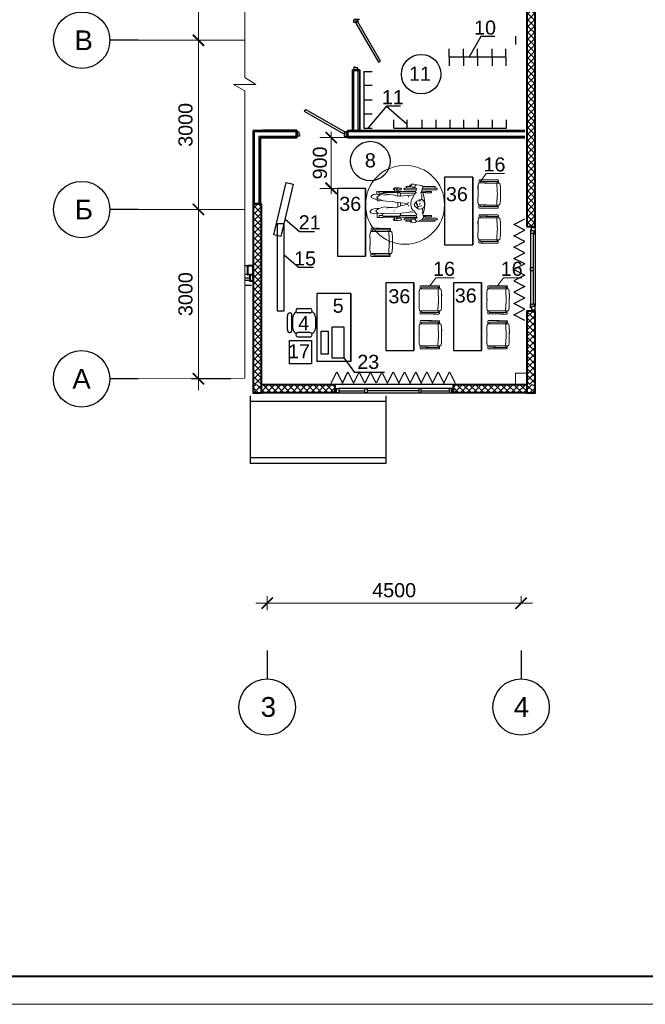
# Model space of a CAD drawing. Header units: millimetres. Extents: x -196128 to 208212, y -130136 to -51046.
# Tile 11 of 17: x -88632 to -77542, y -93046 to -75597. Entities that reach past the tile are written whole.
import ezdxf

# ---------------------------------------------------------------- set-up
doc = ezdxf.new("R2010")
doc.units = ezdxf.units.MM
for name, pattern in [('ACAD_ISO10W100', [18, 12, -3, 0, -3]), ('AUSGEZOGEN', [0]), ('GOST2.303 5', [24, 20, -1.5, 1, -1.5])]:
    doc.linetypes.add(name, pattern=pattern)
for name, color, linetype, lineweight in [('00ОС-108-Баз-Оформление', 7, 'Continuous', 25), ('АР-Стены', 7, 'Continuous', 50), ('Ме', 7, 'Continuous', 30), ('МЕБЕЛЬ столы', 7, 'Continuous', 30), ('перегородки', 7, 'Continuous', 30), ('размерв', 7, 'Continuous', 13), ('Столики', 7, 'Continuous', 30), ('Электро', 1, 'Continuous', 30)]:
    doc.layers.add(name, color=color, linetype=linetype, lineweight=lineweight)
for name, color, linetype in [('1 Оси', 7, 'Continuous'), ('Annotation - Text', 7, 'Continuous'), ('Furniture & Equipment', 7, 'Continuous'), ('двери', 7, 'Continuous'), ('окна', 7, 'Continuous'), ('осевые размеры', 7, 'Continuous'), ('ТХ выноски размеры', 7, 'Continuous'), ('экспликация', 7, 'Continuous')]:
    doc.layers.add(name, color=color, linetype=linetype)
doc.styles.add('GENERATED_STYLE_1', font='arial.ttf')
doc.styles.get("Standard").update_dxf_attribs({"font": 'arial.ttf'})
doc.styles.add('Главн', font='arial.ttf')
doc.styles.add('стиль1', font='arial.ttf', dxfattribs={"height": 250})
doc.linetypes.add('GOST2.303 3', pattern='A,0.001,[1,GOST 2.303-68.shx,S=1,R=0,X=0,Y=0],-26', length=26.001)
doc.dimstyles.new('СТИЛЬ__2', dxfattribs={"dimtxt": 250, "dimasz": 2, "dimexe": 2, "dimexo": 1, "dimgap": 0.7, "dimtad": 1, "dimdec": 0, "dimdsep": 46, "dimtxsty": 'стиль1', "dimblk": 'ARCHTICK', "dimcen": -0.09, "dimdle": 1, "dimclrd": 7, "dimclre": 7, "dimclrt": 7, "dimadec": 0, "dimazin": 2, "dimtfac": 1, "dimtdec": 0, "dimtmove": 0, "dimatfit": 3, "dimldrblk": 'ARCHTICK', "dimfxl": 1, "dimtolj": 1, "dimtzin": 0, "dimlwd": 9, "dimlwe": 9, "dimarcsym": 0})

# ---------------------------------------------------------------- blocks, each defined once
blk = doc.blocks.new('РАМ А2')
at = {"color": 0, "linetype": 'ByBlock', "lineweight": 40}
blk.add_line((-202463, 363068), (-145563, 363068), dxfattribs=at)
at = {"color": 0, "linetype": 'ByBlock', "lineweight": 20}
blk.add_line((-204463, 362568), (-145063, 362568), dxfattribs=at)
blk = doc.blocks.new('_ArchTick')
at = {"color": 0, "linetype": 'ByBlock', "const_width": 0.15}
blk.add_lwpolyline([(-0.5, -0.5), (0.5, 0.5)], dxfattribs=at)
blk = doc.blocks.new('*D43')
at = {"layer": 'Defpoints', "color": 0, "ltscale": 100, "transparency": 16777216}
for p in [(-84244, -85711), (-84244, -85937), (-79744, -86057)]:
    blk.add_point(p, dxfattribs=at)
at = {"layer": 'осевые размеры', "color": 7, "lineweight": 9, "ltscale": 100, "transparency": 16777216}
for p, q in [((-84244, -85811), (-84244, -86062)), ((-79744, -85957), (-79744, -85812)), ((-79544, -85937), (-84444, -85937))]:
    blk.add_line(p, q, dxfattribs=at)
at = {"layer": 'осевые размеры', "color": 7, "lineweight": 9, "ltscale": 100, "transparency": 16777216, "xscale": 200, "yscale": 200, "zscale": 200, "rotation": 180}
blk.add_blockref('_ArchTick', (-84244, -85937), dxfattribs=at)
at = {"layer": 'осевые размеры', "color": 7, "lineweight": 9, "ltscale": 100, "transparency": 16777216, "xscale": 200, "yscale": 200, "zscale": 200}
blk.add_blockref('_ArchTick', (-79744, -85937), dxfattribs=at)
at = {"layer": 'осевые размеры', "color": 7, "ltscale": 100, "transparency": 16777216, "insert": (-81994, -85709), "char_height": 250, "attachment_point": 5, "style": 'стиль1'}
blk.add_mtext('\\A1;4500', dxfattribs=at)
blk = doc.blocks.new('д 9')
at = {"layer": 'двери'}
for p, q in [((111184, 121060), (111184, 121160)), ((112094, 121060), (112094, 121160)), ((112094, 121060), (112094, 121160)), ((112094, 121060), (112094, 121160))]:
    blk.add_line(p, q, dxfattribs=at)
at = {"layer": 'двери', "ltscale": 100}
blk.add_lwpolyline([(112024, 121099), (111331, 121499), (111351, 121534), (112044, 121134)], close=True, dxfattribs=at)
for points in [[(111199, 121060), (111199, 121134), (111232, 121134), (111232, 121092), (111244, 121092), (111244, 121060), (111199, 121060)], [(112079, 121060), (112079, 121134), (112046, 121134), (112046, 121092), (112034, 121092), (112034, 121060), (112079, 121060)]]:
    blk.add_lwpolyline(points, dxfattribs=at)
blk = doc.blocks.new('ок21')
at = {"ltscale": 100}
blk.add_line((-161078, -59169), (-160158, -59169), dxfattribs=at)
for points in [[(-161658, -59129), (-161618, -59129), (-161618, -59209), (-161658, -59209), (-161658, -59129)], [(-161118, -59169), (-161618, -59169), (-161618, -59129), (-159658, -59129), (-159658, -59169), (-160118, -59169)], [(-161118, -59129), (-161078, -59129), (-161078, -59209), (-161118, -59209), (-161118, -59129)], [(-160118, -59129), (-160158, -59129), (-160158, -59209), (-160118, -59209), (-160118, -59129)], [(-159618, -59129), (-159658, -59129), (-159658, -59209), (-159618, -59209), (-159618, -59129)]]:
    blk.add_lwpolyline(points, dxfattribs=at)
blk = doc.blocks.new('ок15')
at = {"layer": 'окна', "lineweight": 25, "ltscale": 100}
for p, q in [((-144204, -48109), (-144140, -48109)), ((-144204, -48189), (-144204, -48129)), ((-144204, -48129), (-144140, -48129)), ((-144140, -48129), (-144140, -48195)), ((-144222, -48169), (-144222, -48229)), ((-144204, -48169), (-144222, -48169)), ((-144222, -48229), (-144174, -48229)), ((-144158, -48189), (-144204, -48189)), ((-144176, -48245), (-144158, -48245)), ((-144158, -48245), (-144158, -48189)), ((-144140, -48195), (-144158, -48195)), ((-144222, -48894), (-144222, -48834)), ((-144222, -48834), (-144176, -48834)), ((-144176, -48894), (-144222, -48894)), ((-144222, -49549), (-144222, -49489)), ((-144222, -49489), (-144176, -49489)), ((-144204, -49549), (-144222, -49549)), ((-144158, -49529), (-144204, -49529)), ((-144204, -49529), (-144204, -49589)), ((-144176, -49473), (-144158, -49473)), ((-144158, -49473), (-144158, -49529)), ((-144140, -49523), (-144158, -49523)), ((-144140, -49589), (-144140, -49523)), ((-144130, -49609), (-144255, -49609)), ((-144204, -49589), (-144140, -49589))]:
    blk.add_line(p, q, dxfattribs=at)
at = {"layer": 'окна', "ltscale": 100}
for p, q in [((-144222, -48229), (-144222, -49499)), ((-144176, -48229), (-144176, -49489)), ((-144140, -48195), (-144140, -49523))]:
    blk.add_line(p, q, dxfattribs=at)
blk = doc.blocks.new('A$C2FF35B7C')
at = {"layer": 'Furniture & Equipment', "color": 7, "linetype": 'Continuous', "const_width": 0.18}
for points in [[(0.09, 3.89), (0.5, 3.89)], [(0.11, 0.45), (0.09, 3.89)], [(0.5, 3.65), (0.36, 3.65)], [(0.36, 3.65), (0.38, 0.45)], [(0.5, 3.89), (0.58, 3.87)], [(0.58, 3.68), (0.5, 3.65)], [(0.58, 3.87), (0.63, 3.81)], [(0.63, 3.74), (0.58, 3.68)], [(0.63, 3.81), (0.63, 3.74)], [(0.64, 3.95), (1.11, 4.08)], [(0.66, 0.23), (0.64, 3.95)], [(1.11, 4.08), (1.74, 4.08)], [(1.74, 4.08), (2.59, 4.05)], [(2.59, 4.05), (3.43, 4.09)], [(3.43, 4.09), (4.07, 4.09)], [(4.07, 4.09), (4.54, 3.97)], [(4.54, 3.97), (4.56, 0.25)], [(4.55, 3.83), (4.6, 3.89)], [(4.55, 3.76), (4.55, 3.83)], [(4.6, 3.7), (4.55, 3.76)], [(4.6, 3.89), (4.68, 3.91)], [(4.68, 3.68), (4.6, 3.7)], [(4.68, 3.91), (5.09, 3.91)], [(4.82, 3.68), (4.68, 3.68)], [(4.84, 0.48), (4.82, 3.68)], [(5.09, 3.91), (5.11, 0.48)], [(0.38, 0.45), (0.11, 0.45)], [(0.52, 0.45), (0.47, 0.46), (0.42, 0.49), (0.39, 0.53), (0.38, 0.57), (0.39, 0.62), (0.42, 0.66), (0.46, 0.68), (0.52, 0.69)], [(0.52, 0.69), (0.57, 0.68), (0.61, 0.66), (0.64, 0.62), (0.65, 0.57), (0.64, 0.53), (0.61, 0.49), (0.57, 0.46), (0.52, 0.45)], [(0.66, 0.69), (0.65, 0.68)], [(0.67, 0.71), (0.66, 0.7)], [(0.66, 0.7), (0.66, 0.69)], [(1.11, 0.13), (0.66, 0.23)], [(0.68, 0.72), (0.67, 0.72)], [(0.67, 0.72), (0.67, 0.71)], [(0.69, 0.73), (0.68, 0.72)], [(0.71, 0.73), (0.69, 0.73)], [(0.72, 0.73), (0.71, 0.73)], [(0.73, 0.73), (0.72, 0.73)], [(1.07, 0.73), (0.73, 0.73)], [(2.39, 0.65), (1.07, 0.73)], [(1.68, 0.09), (1.11, 0.13)], [(2.61, 0.1), (1.68, 0.09)], [(2.82, 0.65), (2.39, 0.65)], [(3.54, 0.1), (2.61, 0.1)], [(4.14, 0.75), (2.82, 0.65)], [(4.11, 0.14), (3.54, 0.1)], [(4.56, 0.25), (4.11, 0.14)], [(4.49, 0.76), (4.14, 0.75)], [(4.5, 0.76), (4.49, 0.76)], [(4.51, 0.75), (4.5, 0.76)], [(4.52, 0.75), (4.51, 0.75)], [(4.53, 0.74), (4.52, 0.75)], [(4.54, 0.74), (4.53, 0.74)], [(4.55, 0.73), (4.54, 0.74)], [(4.56, 0.72), (4.55, 0.73)], [(4.7, 0.48), (4.65, 0.49), (4.6, 0.51), (4.57, 0.55), (4.56, 0.6), (4.57, 0.64), (4.6, 0.68), (4.65, 0.71), (4.7, 0.72)], [(4.7, 0.72), (4.75, 0.71), (4.79, 0.68), (4.82, 0.64), (4.84, 0.6), (4.83, 0.55), (4.8, 0.51), (4.75, 0.49), (4.7, 0.48)], [(5.11, 0.48), (4.84, 0.48)]]:
    blk.add_lwpolyline(points, dxfattribs=at)
blk = doc.blocks.new('*D44')
at = {"layer": 'Defpoints', "color": 0, "ltscale": 100, "transparency": 16777216}
for p in [(-85523, -78961), (-85464, -78961), (-84788, -81961)]:
    blk.add_point(p, dxfattribs=at)
at = {"layer": 'осевые размеры', "color": 7, "lineweight": 9, "ltscale": 100, "transparency": 16777216}
for p, q in [((-85464, -82161), (-85464, -78761)), ((-85423, -78961), (-85339, -78961)), ((-84888, -81961), (-85589, -81961))]:
    blk.add_line(p, q, dxfattribs=at)
at = {"layer": 'осевые размеры', "color": 7, "lineweight": 9, "ltscale": 100, "transparency": 16777216, "xscale": 200, "yscale": 200, "zscale": 200}
for p, rotation in [((-85464, -78961), 90), ((-85464, -81961), 270)]:
    blk.add_blockref('_ArchTick', p, dxfattribs=dict(at, rotation=rotation))
at = {"layer": 'осевые размеры', "color": 7, "ltscale": 100, "transparency": 16777216, "insert": (-85692, -80461), "char_height": 250, "attachment_point": 5, "rotation": 90, "style": 'стиль1'}
blk.add_mtext('\\A1;3000', dxfattribs=at)
blk = doc.blocks.new('*D45')
at = {"layer": 'Defpoints', "color": 0, "ltscale": 100, "transparency": 16777216}
for p in [(-85464, -75961), (-85435, -75961), (-85523, -78961)]:
    blk.add_point(p, dxfattribs=at)
at = {"layer": 'осевые размеры', "color": 7, "lineweight": 9, "ltscale": 100, "transparency": 16777216}
for p, q in [((-85464, -79161), (-85464, -75761)), ((-85535, -75961), (-85589, -75961)), ((-85423, -78961), (-85339, -78961))]:
    blk.add_line(p, q, dxfattribs=at)
at = {"layer": 'осевые размеры', "color": 7, "lineweight": 9, "ltscale": 100, "transparency": 16777216, "xscale": 200, "yscale": 200, "zscale": 200}
for p, rotation in [((-85464, -75961), 90), ((-85464, -78961), 270)]:
    blk.add_blockref('_ArchTick', p, dxfattribs=dict(at, rotation=rotation))
at = {"layer": 'осевые размеры', "color": 7, "ltscale": 100, "transparency": 16777216, "insert": (-85692, -77461), "char_height": 250, "attachment_point": 5, "rotation": 90, "style": 'стиль1'}
blk.add_mtext('\\A1;3000', dxfattribs=at)
blk = doc.blocks.new('*D46')
at = {"layer": 'Defpoints', "color": 0, "ltscale": 100, "transparency": 16777216}
for p in [(-85464, -72961), (-85420, -72961), (-85435, -75961)]:
    blk.add_point(p, dxfattribs=at)
at = {"layer": 'осевые размеры', "color": 7, "lineweight": 9, "ltscale": 100, "transparency": 16777216}
for p, q in [((-85464, -76161), (-85464, -72761)), ((-85520, -72961), (-85589, -72961)), ((-85535, -75961), (-85589, -75961))]:
    blk.add_line(p, q, dxfattribs=at)
at = {"layer": 'осевые размеры', "color": 7, "lineweight": 9, "ltscale": 100, "transparency": 16777216, "xscale": 200, "yscale": 200, "zscale": 200}
for p, rotation in [((-85464, -72961), 90), ((-85464, -75961), 270)]:
    blk.add_blockref('_ArchTick', p, dxfattribs=dict(at, rotation=rotation))
at = {"layer": 'осевые размеры', "color": 7, "ltscale": 100, "transparency": 16777216, "insert": (-85692, -74461), "char_height": 250, "attachment_point": 5, "rotation": 90, "style": 'стиль1'}
blk.add_mtext('\\A1;3000', dxfattribs=at)
blk = doc.blocks.new('A$C2F240B28')
at = {"color": 5, "linetype": 'ByBlock', "lineweight": 5, "ltscale": 100}
for p, q in [((-1935, -269), (-1680, -269)), ((-1703, -298), (-1935, -298)), ((-1611, -243), (-1913, -243)), ((-1905, -253), (-1905, -268)), ((-1849, -301), (-1849, -298)), ((-1738, -321), (-1847, -321)), ((-1847, -321), (-1847, -349)), ((-1738, -349), (-1738, -321)), ((-1738, -344), (-1704, -344)), ((-1737, -327), (-1709, -327)), ((-1689, -279), (-1702, -320)), ((-1702, -320), (-1688, -392)), ((-1633, -253), (-1689, -279)), ((-1589, -248), (-1633, -253)), ((-1592, -312), (-1554, -281)), ((-1556, -220), (-1589, -248)), ((-1589, -248), (-1568, -255)), ((-1582, -326), (-1588, -315)), ((-1584, -369), (-1574, -345)), ((-1574, -345), (-1582, -326)), ((-1217, -318), (-1575, -318)), ((-1568, -255), (-1556, -269)), ((-1372, -298), (-1565, -298)), ((-1563, -348), (-1287, -348)), ((-1531, -214), (-1556, -220)), ((-1556, -269), (-1554, -281)), ((-1555, -276), (-1522, -281)), ((-1482, -225), (-1531, -214)), ((-1522, -281), (-1488, -269)), ((-1495, -248), (-1477, -235)), ((-1489, -254), (-1495, -248)), ((-1476, -254), (-1489, -254)), ((-1489, -269), (-1372, -269)), ((-1477, -235), (-1482, -225)), ((-1472, -269), (-1476, -254)), ((-1388, -243), (-1475, -243)), ((-1404, -270), (-1404, -251)), ((-1217, -260), (-1300, -264)), ((-1299, -292), (-1218, -288)), ((-1297, -382), (-1296, -348)), ((-1283, -327), (-1287, -318)), ((-1287, -348), (-1283, -339)), ((-1283, -339), (-1283, -327)), ((-1282, -336), (-992, -336)), ((-1188, -251), (-1259, -255)), ((-1249, -318), (-1249, -290)), ((-1249, -319), (-1249, -290)), ((-1217, -318), (-1217, -253)), ((-1217, -318), (-1188, -328)), ((-1188, -336), (-1188, -251)), ((-1188, -287), (-1182, -287)), ((-987, -318), (-1188, -318)), ((-1184, -258), (-1187, -259)), ((-989, -319), (-992, -335)), ((-992, -335), (-989, -343)), ((-978, -311), (-989, -319)), ((-989, -343), (-975, -347)), ((-917, -312), (-978, -311)), ((-916, -349), (-975, -347)), ((-975, -348), (-974, -378)), ((-881, -309), (-929, -310)), ((-916, -349), (-916, -316)), ((-881, -310), (-883, -385)), ((-1847, -349), (-1738, -349)), ((-1729, -543), (-1717, -438)), ((-1710, -489), (-1722, -534)), ((-1717, -438), (-1697, -379)), ((-1673, -463), (-1710, -489)), ((-1684, -396), (-1690, -430)), ((-1690, -430), (-1680, -468)), ((-1611, -505), (-1675, -520)), ((-1620, -459), (-1673, -463)), ((-1591, -476), (-1620, -459)), ((-1610, -506), (-1600, -487)), ((-1587, -538), (-1610, -506)), ((-1600, -487), (-1601, -474)), ((-1543, -518), (-1591, -476)), ((-1564, -386), (-1589, -364)), ((-1551, -406), (-1564, -386)), ((-1542, -431), (-1551, -406)), ((-1545, -410), (-1509, -407)), ((-1541, -539), (-1543, -518)), ((-1513, -441), (-1540, -427)), ((-1490, -476), (-1513, -441)), ((-1506, -408), (-1467, -415)), ((-1477, -536), (-1490, -476)), ((-1479, -411), (-1435, -397)), ((-1444, -510), (-1433, -535)), ((-1435, -397), (-1311, -389)), ((-1300, -515), (-1377, -537)), ((-1311, -389), (-1294, -384)), ((-1212, -482), (-1300, -515)), ((-1297, -568), (-1297, -518)), ((-1294, -384), (-1190, -385)), ((-1249, -578), (-1249, -496)), ((-1153, -487), (-1219, -480)), ((-1190, -385), (-1007, -383)), ((-1186, -420), (-1181, -433)), ((-1092, -487), (-1153, -487)), ((-1057, -476), (-1092, -487)), ((-1019, -497), (-1082, -485)), ((-963, -489), (-1019, -497)), ((-1007, -383), (-969, -381)), ((-969, -381), (-897, -389)), ((-904, -464), (-963, -489)), ((-882, -468), (-919, -470)), ((-871, -443), (-904, -464)), ((-847, -468), (-901, -465)), ((-897, -389), (-858, -423)), ((-889, -388), (-877, -383)), ((-877, -383), (-828, -378)), ((-858, -423), (-871, -443)), ((-791, -451), (-847, -468)), ((-828, -378), (-771, -394)), ((-772, -436), (-791, -451)), ((-758, -418), (-772, -436)), ((-771, -394), (-759, -407)), ((-759, -407), (-758, -418)), ((-1724, -617), (-1729, -543)), ((-1712, -690), (-1724, -617)), ((-1722, -534), (-1723, -562)), ((-1723, -562), (-1719, -576)), ((-1719, -576), (-1719, -595)), ((-1719, -595), (-1701, -612)), ((-1694, -752), (-1712, -690)), ((-1703, -608), (-1688, -602)), ((-1701, -612), (-1687, -629)), ((-1687, -629), (-1662, -627)), ((-1677, -669), (-1668, -632)), ((-1672, -710), (-1677, -669)), ((-1662, -627), (-1625, -622)), ((-1625, -603), (-1657, -625)), ((-1648, -570), (-1639, -549)), ((-1639, -549), (-1635, -535)), ((-1625, -622), (-1586, -599)), ((-1597, -552), (-1597, -525)), ((-1579, -565), (-1587, -538)), ((-1586, -599), (-1581, -587)), ((-1582, -593), (-1560, -576)), ((-1581, -587), (-1579, -565)), ((-1560, -576), (-1548, -557)), ((-1548, -557), (-1541, -539)), ((-1541, -714), (-1527, -689)), ((-1527, -689), (-1521, -669)), ((-1523, -679), (-1490, -621)), ((-1490, -621), (-1477, -576)), ((-1477, -576), (-1477, -536)), ((-1415, -700), (-1459, -696)), ((-1443, -697), (-1438, -682)), ((-1428, -562), (-1441, -575)), ((-1438, -682), (-1440, -673)), ((-1377, -537), (-1426, -548)), ((-1426, -556), (-1247, -579)), ((-1297, -691), (-1415, -700)), ((-1283, -682), (-1297, -691)), ((-1271, -695), (-1297, -690)), ((-1295, -739), (-1295, -694)), ((-1241, -691), (-1271, -695)), ((-1249, -754), (-1249, -692)), ((-1247, -579), (-1198, -583)), ((-1195, -707), (-1246, -689)), ((-1198, -583), (-1165, -593)), ((-1165, -593), (-1163, -597)), ((-1165, -593), (-1047, -601)), ((-1047, -601), (-987, -607)), ((-987, -607), (-962, -616)), ((-925, -608), (-971, -612)), ((-962, -616), (-900, -643)), ((-893, -609), (-925, -608)), ((-879, -673), (-921, -701)), ((-900, -643), (-879, -673)), ((-899, -640), (-881, -633)), ((-885, -612), (-893, -609)), ((-884, -634), (-885, -612)), ((-881, -633), (-853, -633)), ((-853, -633), (-799, -651)), ((-799, -651), (-777, -666)), ((-774, -681), (-786, -703)), ((-777, -666), (-774, -681)), ((-1932, -801), (-1687, -801)), ((-1699, -830), (-1932, -830)), ((-1696, -861), (-1916, -861)), ((-1905, -856), (-1905, -832)), ((-1847, -746), (-1847, -774)), ((-1738, -746), (-1847, -746)), ((-1847, -774), (-1738, -774)), ((-1738, -774), (-1738, -746)), ((-1738, -768), (-1674, -768)), ((-1737, -752), (-1670, -752)), ((-1693, -843), (-1664, -755)), ((-1684, -864), (-1693, -843)), ((-1668, -875), (-1684, -864)), ((-1655, -747), (-1672, -710)), ((-1664, -755), (-1655, -747)), ((-1548, -842), (-1586, -816)), ((-1585, -815), (-1565, -766)), ((-1582, -753), (-1559, -737)), ((-1569, -801), (-1369, -801)), ((-1565, -766), (-1566, -743)), ((-1217, -772), (-1560, -772)), ((-1559, -737), (-1541, -714)), ((-1559, -874), (-1548, -842)), ((-1369, -830), (-1555, -830)), ((-1553, -742), (-1287, -742)), ((-1549, -847), (-1509, -847)), ((-1492, -705), (-1537, -715)), ((-1509, -847), (-1478, -858)), ((-1464, -699), (-1492, -705)), ((-1478, -858), (-1459, -860)), ((-1461, -875), (-1455, -871)), ((-1459, -860), (-1455, -871)), ((-1391, -861), (-1449, -861)), ((-1403, -856), (-1403, -832)), ((-1301, -803), (-1219, -803)), ((-1217, -831), (-1301, -831)), ((-1287, -742), (-1283, -751)), ((-1283, -763), (-1287, -772)), ((-1283, -751), (-1283, -763)), ((-1282, -754), (-988, -754)), ((-1188, -838), (-1259, -838)), ((-1249, -803), (-1249, -772)), ((-1217, -772), (-1188, -762)), ((-1217, -772), (-1217, -838)), ((-1161, -714), (-1195, -707)), ((-1188, -754), (-1188, -838)), ((-986, -772), (-1188, -772)), ((-1184, -831), (-1188, -831)), ((-1187, -803), (-1184, -803)), ((-1116, -720), (-1161, -714)), ((-1004, -708), (-1116, -720)), ((-996, -737), (-1091, -720)), ((-988, -732), (-996, -737)), ((-988, -748), (-990, -760)), ((-990, -760), (-983, -774)), ((-956, -720), (-988, -732)), ((-974, -741), (-988, -748)), ((-983, -774), (-920, -772)), ((-914, -743), (-974, -741)), ((-972, -728), (-971, -740)), ((-921, -701), (-956, -720)), ((-907, -721), (-942, -716)), ((-921, -772), (-875, -775)), ((-914, -743), (-913, -773)), ((-862, -725), (-907, -721)), ((-875, -775), (-879, -724)), ((-815, -719), (-862, -725)), ((-786, -703), (-815, -719)), ((-1586, -889), (-1668, -875)), ((-1571, -887), (-1586, -889)), ((-1571, -885), (-1559, -874)), ((-1535, -904), (-1571, -887)), ((-1494, -899), (-1535, -904)), ((-1473, -880), (-1494, -899)), ((-1461, -875), (-1489, -878)), ((-1489, -878), (-1489, -889))]:
    blk.add_line(p, q, dxfattribs=at)
blk.add_circle((-1377, -537), 700, dxfattribs=at)
for centre, radius, start, end in [((-1935, -284), 14.6, 90, 270), ((-1372, -284), 14.6, 270, 90), ((-1299, -278), 14.2, 92.6629, 272.6629), ((-1183, -273), 14.2, 272.6629, 92.6629), ((-1932, -816), 14.6, 90, 270), ((-1369, -816), 14.6, 270, 90), ((-1301, -817), 14.2, 90, 270), ((-1184, -817), 14.2, 270, 90)]:
    blk.add_arc(centre, radius, start, end, dxfattribs=at)
blk = doc.blocks.new('*D49')
at = {"layer": 'Defpoints', "color": 0, "ltscale": 100, "transparency": 16777216}
for p in [(-83110, -77686), (-82501, -77686), (-82501, -78586)]:
    blk.add_point(p, dxfattribs=at)
at = {"layer": 'Ме', "color": 7, "linetype": 'Continuous', "lineweight": 9, "ltscale": 100, "transparency": 16777216}
blk.add_line((-83110, -78686), (-83110, -77586), dxfattribs=at)
at = {"layer": 'Ме', "color": 7, "lineweight": 9, "ltscale": 100, "transparency": 16777216}
blk.add_line((-82601, -77686), (-83310, -77686), dxfattribs=at)
at = {"layer": 'Ме', "color": 7, "linetype": 'ACAD_ISO10W100', "lineweight": 9, "ltscale": 100, "transparency": 16777216}
blk.add_line((-82601, -78586), (-83310, -78586), dxfattribs=at)
at = {"layer": 'Ме', "color": 7, "lineweight": 9, "ltscale": 100, "transparency": 16777216, "xscale": 200, "yscale": 200, "zscale": 200}
for p, rotation in [((-83110, -77686), 90), ((-83110, -78586), 270)]:
    blk.add_blockref('_ArchTick', p, dxfattribs=dict(at, rotation=rotation))
at = {"layer": 'Ме', "color": 7, "ltscale": 100, "transparency": 16777216, "insert": (-83308, -78136), "char_height": 250, "attachment_point": 5, "rotation": 90, "style": 'стиль1'}
blk.add_mtext('\\A1;900', dxfattribs=at)

msp = doc.modelspace()

# ---------------------------------------------------------------- hatches: boundary and pattern name
at = {"layer": 'размерв', "lineweight": 5, "ltscale": 100}
h = msp.add_hatch(dxfattribs=at)
h.set_pattern_fill('ANSI37', scale=25, style=0)
h.set_pattern_definition([(45, (12032.63, 0), (-56.1266, 56.1266), []), (135, (12032.63, 0), (-56.1266, -56.1266), [])])
h.paths.add_polyline_path([(-79644.3, -79261.5), (-79494.3, -79261.5), (-79494.3, -72661.6), (-79644.3, -72661.6)])
h = msp.add_hatch(dxfattribs=at)
h.set_pattern_fill('ANSI37', scale=25, style=0)
h.set_pattern_definition([(45, (19482.54, 0), (-56.1266, 56.1266), []), (135, (19482.54, 0), (-56.1266, -56.1266), [])])
h.paths.add_polyline_path([(-84494.3, -78861.5), (-84344.4, -78861.5), (-84344.4, -82061.5), (-84494.4, -82061.5)])
h = msp.add_hatch(dxfattribs=at)
h.set_pattern_fill('ANSI37', scale=25, style=0)
h.set_pattern_definition([(45, (29182.8, 0), (-56.1266, 56.1266), []), (135, (29182.8, 0), (-56.1266, -56.1266), [])])
h.paths.add_polyline_path([(-79494.3, -80761.5), (-79644.2, -80761.5), (-79644.2, -82061.5), (-79494.2, -82061.5)])
h = msp.add_hatch(dxfattribs=at)
h.set_pattern_fill('ANSI37', scale=25, style=0)
h.set_pattern_definition([(45, (24332.69, 3e-11), (-56.1266, 56.1266), []), (135, (24332.69, 3e-11), (-56.1266, -56.1266), [])])
h.paths.add_polyline_path([(-83044.2, -82061.5), (-84494.3, -82061.5), (-84494.3, -82211.5), (-83044.2, -82211.5)])
h = msp.add_hatch(dxfattribs=at)
h.set_pattern_fill('ANSI37', scale=25, style=0)
h.set_pattern_definition([(45, (27882.66, 0), (-56.1266, 56.1266), []), (135, (27882.66, 0), (-56.1266, -56.1266), [])])
h.paths.add_polyline_path([(-79494.3, -82061.5), (-80944.3, -82061.5), (-80944.3, -82211.5), (-79494.3, -82211.5)])

# ---------------------------------------------------------------- linework, layer by layer
for p, q in [((-80456.7, -75894.7), (-80672.5, -76269.6)), ((-80210, -75894.7), (-80456.7, -75894.7)), ((-82127, -77130.4), (-82458.1, -77516.3)), ((-81880.2, -77130.4), (-82127, -77130.4)), ((-82127, -77130.4), (-81761.2, -77446)), ((-83672.7, -79356.2), (-83925.2, -79139.4)), ((-83403.7, -79356.2), (-83672.7, -79356.2)), ((-83691.5, -79989.5), (-83944, -79772.8)), ((-83422.5, -79989.5), (-83691.5, -79989.5)), ((-82888.1, -81591.1), (-82696.8, -81851.1)), ((-82164.4, -81851.1), (-82696.8, -81851.1))]:
    msp.add_line(p, q)
at = {"linetype": 'Continuous', "ltscale": 100}
msp.add_line((-79844.3, -75886.5), (-79844.3, -76036.5), dxfattribs=at)
msp.add_line((-79844.3, -75886.5), (-79844.3, -76036.5), dxfattribs=at)
at = {"ltscale": 100}
for p, q in [((-84594.2, -80111.1), (-84643.8, -80111.1)), ((-84643.8, -80171.1), (-84569.2, -80171.1)), ((-84643.8, -80211.1), (-84569.2, -80211.1)), ((-84524.3, -80306.1), (-84643.8, -80306.1)), ((-84544.3, -82261.5), (-84544.3, -83461.5)), ((-82144.3, -82361.5), (-84544.3, -82361.5)), ((-82144.3, -82261.5), (-82144.3, -83461.5)), ((-82144.3, -83361.5), (-84544.3, -83361.5)), ((-82144.3, -83461.5), (-84544.3, -83461.5))]:
    msp.add_line(p, q, dxfattribs=at)
at = {"linetype": 'AUSGEZOGEN'}
for p, q in [((-83700, -80717.7), (-83487.5, -80717.7)), ((-83887.4, -81092.7), (-83887.4, -80842.7)), ((-83812.4, -80817.7), (-83812.4, -81117.7)), ((-83812.4, -80917.7), (-83787.4, -80917.7)), ((-83787.4, -81067.7), (-83787.4, -80867.7)), ((-83487.4, -80792.7), (-83699.9, -80792.7)), ((-83387.4, -80867.7), (-83387.4, -81067.7)), ((-83787.4, -81017.7), (-83812.4, -81017.7)), ((-83487.4, -81142.7), (-83699.9, -81142.7)), ((-83699.9, -81217.7), (-83487.4, -81217.7))]:
    msp.add_line(p, q, dxfattribs=at)
msp.add_lwpolyline([(-80944.2, -82061.5), (-83044.2, -82061.5), (-83044.2, -82211.5), (-80944.2, -82211.5)], close=True)
at = {"ltscale": 100}
for centre in [(-81515.5, -76562.6), (-82416, -78102.4)]:
    msp.add_circle(centre, 350, dxfattribs=at)
at = {"linetype": 'AUSGEZOGEN'}
for centre, radius, start, end in [((-83687.4, -80867.7), 100, 115.18712, 180.00298), ((-83700, -80755.2), 37.5, 90.00296, 270.00299), ((-83487.5, -80755.2), 37.5, 270.00296, 90.00293), ((-83487.4, -80867.7), 100, 0.00296, 70.85571), ((-83837.4, -80842.7), 50, 90.00296, 180.00296), ((-83837.4, -80817.7), 25, 0.00296, 90.00296), ((-83837.4, -80817.7), 25, 0.00296, 90.00296), ((-83837.4, -81092.7), 50, 180.00296, 270.00299), ((-83837.4, -81117.7), 25, 270.00296, 0.00296), ((-83837.4, -81117.7), 25, 270.00296, 0.00296), ((-83687.4, -81067.7), 100, 180.00296, 244.81881), ((-83487.4, -81067.7), 100, 289.1501, 0.00286), ((-83699.9, -81180.2), 37.5, 90.00296, 270.00299), ((-83487.4, -81180.2), 37.5, 270.00296, 90.00293)]:
    msp.add_arc(centre, radius, start, end, dxfattribs=at)
at = {"layer": '1 Оси', "linetype": 'Continuous', "lineweight": 25, "ltscale": 100}
for points in [[(-86532.8, -75961.5), (-87032.8, -75961.5)], [(-86532.8, -78961.5), (-87032.8, -78961.5)], [(-86534.3, -81961.5), (-87034.3, -81961.5)], [(-84244.3, -86777.8), (-84244.3, -87277.8)], [(-79744.3, -86777.8), (-79744.3, -87277.8)]]:
    msp.add_lwpolyline(points, dxfattribs=at)
at = {"layer": '1 Оси', "color": 1, "linetype": 'GOST2.303 5', "lineweight": 5, "ltscale": 100}
for points in [[(-84643.8, -75961.5), (-86532.8, -75961.5)], [(-84643.8, -78961.5), (-86532.8, -78961.5)], [(-84643.8, -81951.7), (-86534.3, -81961.5)]]:
    msp.add_lwpolyline(points, dxfattribs=at)
at = {"layer": '1 Оси', "linetype": 'Continuous', "lineweight": 25, "ltscale": 100}
for centre in [(-87532.8, -75961.5), (-87532.8, -78961.5), (-87534.3, -81961.5), (-84244.3, -87777.8), (-79744.3, -87777.8)]:
    msp.add_circle(centre, 500, dxfattribs=at)
at = {"layer": 'АР-Стены', "linetype": 'ByBlock', "lineweight": 40, "ltscale": 100}
for p, q in [((-82734.9, -76486.5), (-82734.9, -77561.1)), ((-82734.9, -76486.5), (-82609.9, -76486.5)), ((-82609.9, -76486.5), (-82609.9, -77561.1)), ((-84494.2, -77561.1), (-83719.7, -77561.1)), ((-84494.2, -77561.1), (-84494.2, -78861.5)), ((-84320.1, -77561.1), (-83719.7, -77561.1)), ((-83719.7, -77561.1), (-84319.7, -77561.1)), ((-83719.7, -77561.1), (-83719.7, -77686.1)), ((-82819.7, -77561.1), (-82819.7, -77686.1)), ((-82819.7, -77561.1), (-79678.3, -77561.1)), ((-84369.6, -77686.1), (-83719.7, -77686.1)), ((-84369.6, -77686.1), (-84369.6, -78861.5)), ((-82819.7, -77686.1), (-79678.3, -77686.1)), ((-84494.2, -78861.5), (-84344.3, -78861.5))]:
    msp.add_line(p, q, dxfattribs=at)
at = {"layer": 'АР-Стены', "linetype": 'ByBlock', "lineweight": 20, "ltscale": 100}
for p, q in [((-82710.2, -76486.5), (-82710.2, -77561.1)), ((-82635.2, -76486.5), (-82635.2, -77561.1)), ((-84469.6, -77586.1), (-83719.7, -77586.1)), ((-84469.6, -77586.1), (-84469.6, -78861.5)), ((-82819.7, -77586.1), (-79678.3, -77586.1)), ((-84394.6, -77661.1), (-83719.7, -77661.1)), ((-84394.6, -77661.1), (-84394.6, -78861.5)), ((-82819.7, -77661.1), (-79678.3, -77661.1))]:
    msp.add_line(p, q, dxfattribs=at)
at = {"layer": 'АР-Стены', "linetype": 'ByBlock', "lineweight": 40, "ltscale": 100}
for points in [[(-79644.3, -79261.5), (-79494.3, -79261.5), (-79494.3, -72661.6), (-79644.3, -72661.6)], [(-84549.2, -80111.1), (-84499.2, -80111.1), (-84499.2, -80231.1), (-84549.2, -80231.1)]]:
    msp.add_lwpolyline(points, close=True, dxfattribs=at)
msp.add_lwpolyline([(-84494.2, -80111.1), (-84494.2, -79961.1), (-84594.2, -79961.1), (-84594.2, -80111.1), (-84494.2, -80111.1)], dxfattribs=at)
at = {"layer": 'Ме', "color": 1, "lineweight": 0, "ltscale": 100}
for p, q in [((-84643.8, -76623.7), (-84643.8, -64796.5)), ((-84445.1, -76744.2), (-84842.5, -76744.2)), ((-84842.5, -76744.2), (-84643.8, -76860.4)), ((-84643.8, -76623.7), (-84445.1, -76744.2)), ((-84643.8, -81951.7), (-84643.8, -76860.4))]:
    msp.add_line(p, q, dxfattribs=at)
at = {"layer": 'Ме', "linetype": 'Continuous'}
for p, q in [((-81015.9, -76261.8), (-81015.9, -76111.8)), ((-81015.9, -76261.8), (-81015.9, -76111.8)), ((-80766.5, -76261.8), (-80766.5, -76111.8)), ((-80515.9, -76261.8), (-80515.9, -76111.8)), ((-80254, -76261.8), (-80254, -76111.8)), ((-80015.9, -76261.8), (-80015.9, -76111.8)), ((-80015.9, -76261.8), (-81015.9, -76261.8)), ((-81015.9, -76261.8), (-81015.9, -76411.8)), ((-81015.9, -76261.8), (-81015.9, -76411.8)), ((-80015.9, -76261.8), (-81015.9, -76261.8)), ((-80766.5, -76261.8), (-80766.5, -76411.8)), ((-80515.9, -76261.8), (-80515.9, -76411.8)), ((-80254, -76261.8), (-80254, -76411.8)), ((-80015.9, -76261.8), (-80015.9, -76411.8)), ((-82533.1, -76516.3), (-82383.1, -76516.3)), ((-82533.1, -76516.3), (-82383.1, -76516.3)), ((-82533.1, -76516.3), (-82533.1, -77516.3)), ((-82533.1, -76516.3), (-82383.1, -76516.3)), ((-82533.1, -76754.5), (-82383.1, -76754.5)), ((-82533.1, -77016.3), (-82383.1, -77016.3)), ((-82533.1, -77266.9), (-82383.1, -77266.9)), ((-81999.4, -77521), (-81999.4, -77371)), ((-81999.4, -77521), (-81999.4, -77371)), ((-81999.4, -77521), (-81999.4, -77371)), ((-81761.2, -77521), (-81761.2, -77371)), ((-81499.4, -77521), (-81499.4, -77371)), ((-81248.7, -77521), (-81248.7, -77371)), ((-80999.4, -77521), (-80999.4, -77371)), ((-80999.4, -77521), (-80999.4, -77371)), ((-80999.4, -77521), (-80999.4, -77371)), ((-80999.4, -77521), (-80999.4, -77371)), ((-80999.4, -77521), (-80999.4, -77371)), ((-80761.2, -77521), (-80761.2, -77371)), ((-80499.4, -77521), (-80499.4, -77371)), ((-80248.7, -77521), (-80248.7, -77371)), ((-79999.4, -77521), (-79999.4, -77371)), ((-79999.4, -77521), (-79999.4, -77371)), ((-82533.1, -77516.3), (-82383.1, -77516.3)), ((-82533.1, -77516.3), (-82383.1, -77516.3)), ((-82533.1, -77516.3), (-82383.1, -77516.3)), ((-82533.1, -77516.3), (-82383.1, -77516.3)), ((-82533.1, -77516.3), (-82383.1, -77516.3)), ((-81999.4, -77521), (-80999.4, -77521)), ((-80999.4, -77521), (-79999.4, -77521))]:
    msp.add_line(p, q, dxfattribs=at)
at = {"layer": 'Ме', "lineweight": 0, "ltscale": 100}
for p, q in [((-80360.4, -78321.1), (-80464.7, -78462.7)), ((-80034.9, -78321.1), (-80360.4, -78321.1)), ((-81255.1, -80170.4), (-81359.4, -80312)), ((-80929.5, -80170.4), (-81255.1, -80170.4)), ((-80055.1, -80170.4), (-80159.4, -80312)), ((-79729.6, -80170.4), (-80055.1, -80170.4))]:
    msp.add_line(p, q, dxfattribs=at)
at = {"layer": 'Ме', "ltscale": 0.0004}
for p, q in [((-80601, -78386.1), (-81101, -78386.1)), ((-81101, -78386.1), (-81101, -79586.1)), ((-80601, -78386.1), (-80601, -79586.1)), ((-80601, -79586.1), (-80601, -78386.1)), ((-82500.9, -78586.1), (-83000.9, -78586.1)), ((-83000.9, -78586.1), (-83000.9, -79786.1)), ((-82500.9, -78586.1), (-82500.9, -79786.1)), ((-82500.9, -79786.1), (-82500.9, -78586.1)), ((-81101, -79586.1), (-80601, -79586.1)), ((-83000.9, -79786.1), (-82500.9, -79786.1)), ((-81643.9, -80261.8), (-82143.9, -80261.8)), ((-82143.9, -80261.8), (-82143.9, -81461.8)), ((-81643.9, -80261.8), (-81643.9, -81461.8)), ((-81643.9, -81461.8), (-81643.9, -80261.8)), ((-80444, -80261.8), (-80944, -80261.8)), ((-80944, -80261.8), (-80944, -81461.8)), ((-80444, -80261.8), (-80444, -81461.8)), ((-80444, -81461.8), (-80444, -80261.8)), ((-82143.9, -81461.8), (-81643.9, -81461.8)), ((-80944, -81461.8), (-80444, -81461.8))]:
    msp.add_line(p, q, dxfattribs=at)
at = {"layer": 'Ме', "linetype": 'GOST2.303 3', "ltscale": 100}
msp.add_line((-84494.2, -79961.1), (-84643.8, -79961.1), dxfattribs=at)
msp.add_lwpolyline([(-84060.9, -79207.3), (-83951.5, -79207.3), (-83951.5, -80764.1), (-84060.9, -80764.1)], close=True, dxfattribs=at)
at = {"layer": 'МЕБЕЛЬ столы', "linetype": 'Continuous', "ltscale": 10}
for p, q in [((-82764.4, -80452.2), (-83364.4, -80452.2)), ((-83364.4, -80452.2), (-83364.4, -81652.2)), ((-82764.4, -80452.2), (-82764.4, -81652.2)), ((-82764.4, -81652.2), (-83364.4, -81652.2))]:
    msp.add_line(p, q, dxfattribs=at)
at = {"layer": 'размерв', "color": 7, "lineweight": 40, "ltscale": 100}
for points in [[(-84344.3, -78861.5), (-84494.2, -78861.5), (-84494.2, -82211.5), (-84344.2, -82211.5)], [(-79644.3, -82211.5), (-79494.3, -82211.5), (-79494.3, -80761.5), (-79644.3, -80761.5)], [(-84344.2, -82061.5), (-83044.2, -82061.5), (-83044.2, -82211.5), (-84344.2, -82211.5)], [(-80944.2, -82061.5), (-79644.3, -82061.5), (-79644.3, -82211.5), (-80944.2, -82211.5)]]:
    msp.add_lwpolyline(points, close=True, dxfattribs=at)
at = {"layer": 'размерв', "color": 7, "lineweight": 5, "ltscale": 100}
msp.add_lwpolyline([(-79841.8, -81861.5), (-79644.3, -81861.5), (-79644.3, -82061.5), (-79841.8, -82061.5)], close=True, dxfattribs=at)
at = {"layer": 'Столики'}
msp.add_line((-82764.4, -81652.2), (-82764.4, -80452.2), dxfattribs=at)
at = {"layer": 'ТХ выноски размеры', "linetype": 'Continuous'}
for p, q in [((-79874.9, -79226.4), (-79674.9, -79126.4)), ((-79674.9, -79326.4), (-79874.9, -79226.4)), ((-79874.9, -79426.4), (-79674.9, -79326.4)), ((-79674.9, -79526.4), (-79874.9, -79426.4)), ((-79874.9, -79626.4), (-79674.9, -79526.4)), ((-79674.9, -79726.4), (-79874.9, -79626.4)), ((-79874.9, -79826.4), (-79674.9, -79726.4)), ((-79674.9, -79926.4), (-79874.9, -79826.4)), ((-79674.9, -79926.4), (-79874.9, -80026.4)), ((-79874.9, -80026.4), (-79674.9, -80126.4)), ((-79674.9, -80126.4), (-79874.9, -80226.4)), ((-79874.9, -80226.4), (-79674.9, -80326.4)), ((-79674.9, -80326.4), (-79874.9, -80426.4)), ((-79874.9, -80426.4), (-79674.9, -80526.4)), ((-79874.9, -80626.4), (-79674.9, -80526.4)), ((-79674.9, -80726.4), (-79874.9, -80626.4)), ((-79874.9, -80826.4), (-79674.9, -80726.4)), ((-79674.9, -80926.4), (-79874.9, -80826.4)), ((-83112.3, -82038.2), (-83012.3, -81838.2)), ((-83012.3, -81838.2), (-82912.3, -82038.2)), ((-82912.3, -82038.2), (-82812.3, -81838.2)), ((-82812.3, -81838.2), (-82712.3, -82038.2)), ((-82612.3, -81838.2), (-82712.3, -82038.2)), ((-82512.3, -82038.2), (-82612.3, -81838.2)), ((-82412.3, -81838.2), (-82512.3, -82038.2)), ((-82312.3, -82038.2), (-82412.3, -81838.2)), ((-82212.3, -81838.2), (-82312.3, -82038.2)), ((-82112.3, -82038.2), (-82212.3, -81838.2)), ((-82112.3, -82038.2), (-82012.3, -81838.2)), ((-82012.3, -81838.2), (-81912.3, -82038.2)), ((-81912.3, -82038.2), (-81812.3, -81838.2)), ((-81812.3, -81838.2), (-81712.3, -82038.2)), ((-81712.3, -82038.2), (-81612.3, -81838.2)), ((-81612.3, -81838.2), (-81512.3, -82038.2)), ((-81512.3, -82038.2), (-81412.3, -81838.2)), ((-81412.3, -81838.2), (-81312.3, -82038.2)), ((-81312.3, -82038.2), (-81212.3, -81838.2)), ((-81212.3, -81838.2), (-81112.3, -82038.2)), ((-81112.3, -82038.2), (-81012.3, -81838.2)), ((-81012.3, -81838.2), (-80912.3, -82038.2))]:
    msp.add_line(p, q, dxfattribs=at)
at = {"layer": 'Электро', "linetype": 'GOST2.303 3', "ltscale": 100}
msp.add_lwpolyline([(-83906.6, -78484.5), (-83781.8, -78514), (-84000, -79436.9), (-84124.8, -79407.4)], close=True, dxfattribs=at)
at = {"layer": 'Электро'}
for points in [[(-83162.4, -81115.1), (-83162.4, -81523.4), (-83289.5, -81523.4), (-83289.5, -81115.1)], [(-82888.1, -81041.5), (-82888.1, -81597), (-83092.2, -81597), (-83092.2, -81041.5)], [(-83847.2, -81279.4), (-83460.1, -81279.4), (-83460.1, -81694.7), (-83847.2, -81694.7)]]:
    msp.add_lwpolyline(points, close=True, dxfattribs=at)

# ---------------------------------------------------------------- block references
at = {"ltscale": 100, "rotation": 180}
msp.add_blockref('A$C2F240B28', (-83177.9, -79413.1), dxfattribs=at)
at = {"ltscale": 100, "xscale": -100, "yscale": 100, "zscale": 100, "rotation": 90}
for p in [(-80099.5, -78426.3), (-80099.5, -79045), (-82014.4, -79284.7), (-81142.5, -80302.1), (-79942.5, -80302.1), (-81142.5, -80920.7), (-79942.5, -80920.7)]:
    msp.add_blockref('A$C2FF35B7C', p, dxfattribs=at)
at = {"xscale": -1}
msp.add_blockref('ок21', (-242631.9, -23002.4), dxfattribs=at)
at = {"layer": 'двери', "linetype": 'ByBlock', "xscale": -1, "rotation": 270}
msp.add_blockref('д 9', (-203769.5, -187680.1), dxfattribs=at)
at = {"layer": 'двери', "linetype": 'ByBlock'}
msp.add_blockref('д 9', (-194913.4, -198720.8), dxfattribs=at)
at = {"layer": 'окна'}
msp.add_blockref('ок15', (64645.7, -31152.1), dxfattribs=at)
at = {"layer": 'перегородки', "linetype": 'ByBlock', "lineweight": 20}
msp.add_blockref('РАМ А2', (86828.6, -455614.2), dxfattribs=at)

# ---------------------------------------------------------------- texts
at = {"layer": '00ОС-108-Баз-Оформление', "linetype": 'ByBlock', "lineweight": 15}
for s, p in [('11', (-81730, -76678.7)), ('8', (-82513, -78214.5))]:
    msp.add_text(s, height=250, dxfattribs=at).set_placement(p)
at = {"layer": '1 Оси', "linetype": 'Continuous', "lineweight": 25, "ltscale": 100, "char_height": 350, "attachment_point": 1, "style": 'стиль1'}
for s, insert, width in [('\\fArial|b0|i0|c1|p34;\\W1.0000000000;\\T1.0000000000;\\o\\lВ', (-87660, -75786.5), 400.136), ('\\fArial|b0|i0|c1|p34;\\W1.0000000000;\\T1.0000000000;\\o\\lБ', (-87653.3, -78786.5), 399.659), ('\\fArial|b0|i0|c1|p34;\\W1.0000000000;\\T1.0000000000;\\o\\lА', (-87698.7, -81786.5), 463.404), ('\\fArial|b0|i0|c1|p34;\\W1.0000000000;\\T1.0000000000;\\o\\l3', (-84359.7, -87601.3), 365.041), ('\\fArial|b0|i0|c1|p34;\\W1.0000000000;\\T1.0000000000;\\o\\l4', (-79874, -87602.8), 377.933)]:
    msp.add_mtext(s, dxfattribs=dict(at, insert=insert, width=width))
at = {"layer": 'Annotation - Text', "style": 'GENERATED_STYLE_1'}
for s, p in [('16', (-80409.5, -78287)), ('36', (-81075.7, -78813.6)), ('36', (-82966.5, -78985.8)), ('16', (-81304.1, -80136.3)), ('16', (-80104.2, -80136.3)), ('36', (-82095.6, -80623.4)), ('36', (-80918.7, -80609.5)), ('5', (-83083, -80789.5)), ('4', (-83695.6, -81099.1)), ('23', (-82647.5, -81785.7))]:
    msp.add_text(s, height=250, dxfattribs=at).set_placement(p)
at = {"layer": 'экспликация', "color": 7, "style": 'Главн'}
for s, p in [('10', (-80576.5, -75861.6)), ('11', (-82211.9, -77095)), ('21', (-83685.1, -79313.2)), ('15', (-83767.6, -79952.6)), ('17', (-83874.5, -81598.4))]:
    msp.add_text(s, height=250, dxfattribs=at).set_placement(p)

# ---------------------------------------------------------------- dimensions: what is measured, and where the dimension line sits
at = {"layer": 'Ме', "color": 1, "ltscale": 100}
dim = msp.add_aligned_dim(p1=(-82500.9, -78586.1), p2=(-82500.9, -77686.1), distance=609.2, dimstyle='СТИЛЬ__2', override={"dimscale": 100, "dimfxl": 10, "dimfxlon": 1, "dimarcsym": 1}, dxfattribs=at)
dim.commit()
dim.dimension.update_dxf_attribs({"geometry": '*D49', "text_midpoint": (-83307.8, -78136.1)})
at = {"layer": 'осевые размеры', "ltscale": 100}
for base, p1, p2, picture, middle in [((-85464.4, -72961.5), (-85435, -75961.5), (-85420.3, -72961.5), '*D46', (-85692.2, -74461.5)), ((-85464.4, -75961.5), (-85523, -78961.5), (-85435, -75961.5), '*D45', (-85692.2, -77461.5)), ((-85464.4, -78961.5), (-84787.6, -81961.5), (-85523, -78961.5), '*D44', (-85692.2, -80461.5))]:
    dim = msp.add_linear_dim(base=base, p1=p1, p2=p2, angle=90, dimstyle='СТИЛЬ__2', override={"dimscale": 100, "dimasz": 2, "dimexe": 1.25, "dimexo": 1, "dimgap": 1, "dimlfac": 1, "dimrnd": 0.001, "dimzin": 9, "dimdsep": 44, "dimcen": 0.09, "dimdle": 2}, dxfattribs=at)
    dim.commit()
    dim.dimension.update_dxf_attribs({"geometry": picture, "text_midpoint": middle})
dim = msp.add_linear_dim(base=(-84244.3, -85937), p1=(-79744.3, -86056.9), p2=(-84244.3, -85710.7), dimstyle='СТИЛЬ__2', override={"dimscale": 100, "dimasz": 2, "dimexe": 1.25, "dimexo": 1, "dimgap": 1, "dimlfac": 1, "dimrnd": 0.001, "dimzin": 9, "dimdsep": 44, "dimcen": 0.09, "dimdle": 2}, dxfattribs=at)
dim.commit()
dim.dimension.update_dxf_attribs({"geometry": '*D43', "text_midpoint": (-81994.3, -85709.3)})

doc.saveas('drawing.dxf')
